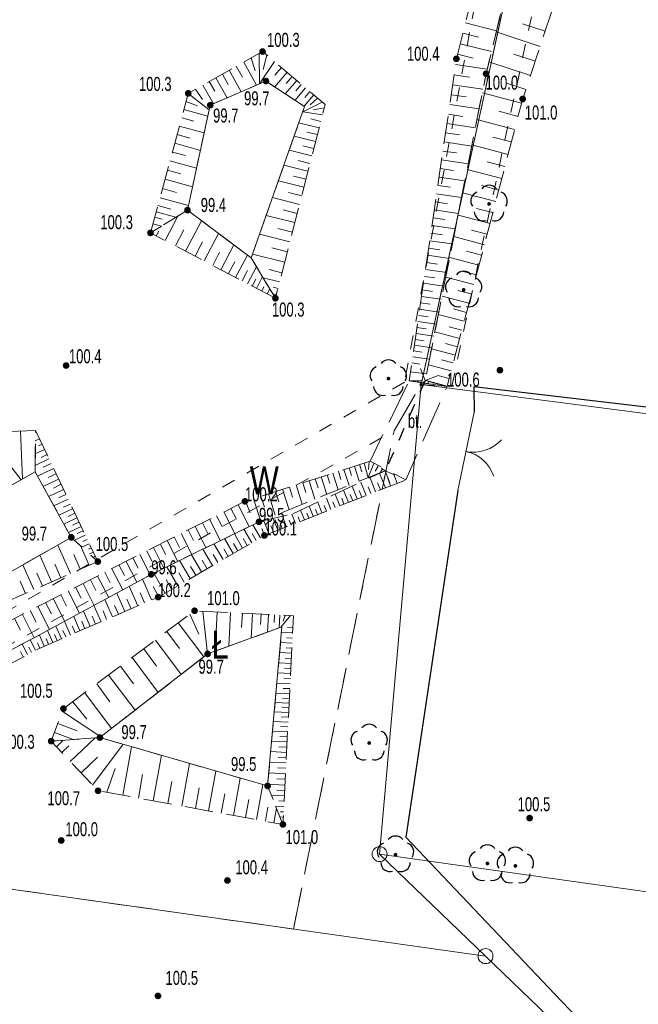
# Model space of a CAD drawing. Header units: inches. Extents: x 6497603 to 6502483, y 5925790 to 5934357.
# Tile 184 of 256: x 6501126 to 6501159, y 5926198 to 5926251. Entities that reach past the tile are written whole.
import ezdxf

# ---------------------------------------------------------------- set-up
doc = ezdxf.new("R2010")
doc.units = ezdxf.units.IN
doc.header["$MEASUREMENT"] = 0
for name, pattern in [('1.5_0.75', [2.25, 1.5, -0.75]), ('2.25_0.75', [3, 2.25, -0.75]), ('219-1000', [0, 0]), ('egkk-1000', [3, 2.25, -0.75]), ('egug-1000', [1.5, 0.75, -0.75]), ('otkz_1000', [1.4, 0.7, -0.7]), ('otob_1000', [0, 0])]:
    doc.linetypes.add(name, pattern=pattern)
for name, color, linetype in [('000 Inne (niezydentyfikowane)', 7, 'Continuous'), ('202-punkt graniczny', 7, 'Continuous'), ('203-punkt graniczny', 7, 'Continuous'), ('210-oznaczenie konturu użytku gruntowego', 7, 'Continuous'), ('217-kontur klasyfikacyjny', 7, 'Continuous'), ('218-kontur użytku gruntowego', 7, 'Continuous'), ('219-działka ewidencyjna', 7, 'Continuous'), ('brama', 7, 'Continuous'), ('drzewo liściaste', 7, 'Continuous'), ('inny obiekt związany z wodą', 7, 'Continuous'), ('obszar utwardzony', 7, 'Continuous'), ('obszar utwardzony-Atr17', 7, 'Continuous'), ('ogrodzenie trwałe', 7, 'Continuous'), ('pikieta naturalna', 7, 'Continuous'), ('pikieta naturalna-Atr2', 7, 'Continuous'), ('przepust', 7, 'Continuous'), ('skarpa nieumocniona', 7, 'Continuous')]:
    doc.layers.add(name, color=color, linetype=linetype)
doc.styles.get("Standard").update_dxf_attribs({"font": 'arial.ttf'})
doc.linetypes.add('902-1000', pattern='A,5,0,[1,ksztalty.shx,S=1,R=0,X=0,Y=0],5', length=10)

# ---------------------------------------------------------------- blocks, each defined once
blk = doc.blocks.new('202')
at = {"color": 0, "linetype": 'Continuous', "lineweight": 0}
blk.add_circle((0, 0), 0.4, dxfattribs=at)
blk = doc.blocks.new('203')
at = {"linetype": 'Continuous', "lineweight": 0}
h = blk.add_hatch(color=0, dxfattribs=at)
edge = h.paths.add_edge_path()
edge.add_arc((0, 0), 0.09, 0, 360)
blk = doc.blocks.new('OP021')
at = {"linetype": 'Continuous', "lineweight": 13}
h = blk.add_hatch(color=0, dxfattribs=at)
edge = h.paths.add_edge_path()
edge.add_arc((0, 0), 0.1, 0, 360)
at = {"color": 0, "linetype": 'Continuous', "lineweight": -3}
for centre, start, end in [((-0.476, 0.154), 110.388, 213.756), ((0, 0.5), 38.316, 141.684), ((0.476, 0.154), 326.244, 69.612), ((-0.294, -0.404), 182.272, 285.64), ((0.294, -0.404), 254.36, 357.728), ((0.294, -0.404), 254.36, 357.728)]:
    blk.add_arc(centre, 0.5, start, end, dxfattribs=at)
blk = doc.blocks.new('PW01')
at = {"linetype": 'Continuous', "lineweight": 13}
h = blk.add_hatch(color=0, dxfattribs=at)
edge = h.paths.add_edge_path()
edge.add_arc((0, 0), 0.18, 0, 360)
blk = doc.blocks.new('OK02')
at = {"color": 0, "linetype": 'Continuous', "lineweight": 0}
for centre, start, end in [((-2, 0), 0, 60), ((2, 0), 120, 180)]:
    blk.add_arc(centre, 2, start, end, dxfattribs=at)
blk = doc.blocks.new('IB05')
at = {"color": 0, "linetype": 'Continuous', "lineweight": 13}
for q in [(0.495, 0.495), (0.495, -0.495)]:
    blk.add_line((0, 0), q, dxfattribs=at)

msp = doc.modelspace()

# ---------------------------------------------------------------- linework, layer by layer
at = {"layer": '000 Inne (niezydentyfikowane)', "color": 7, "linetype": 'Continuous', "lineweight": 18, "flags": 128}
for points in [[(6501149.44, 5926250.65), (6501151.11, 5926250.23)], [(6501153.71, 5926250.21), (6501152.5, 5926250.61)], [(6501149.3, 5926250.1), (6501150.14, 5926249.89)], [(6501153.44, 5926249.39), (6501151.09, 5926250.17)], [(6501149.16, 5926249.54), (6501150.84, 5926249.12)], [(6501137.97, 5926248.78), (6501138.19, 5926248.08)], [(6501138.39, 5926249.01), (6501138.41, 5926247.39)], [(6501138.81, 5926248.92), (6501138.61, 5926248.16)], [(6501149.02, 5926248.98), (6501149.86, 5926248.77)], [(6501153.18, 5926248.6), (6501152.04, 5926248.98)], [(6501137.17, 5926248.33), (6501137.51, 5926247.74)], [(6501137.57, 5926248.55), (6501138.26, 5926247.32)], [(6501139.22, 5926248.58), (6501138.41, 5926247.39)], [(6501139.59, 5926248.26), (6501139.24, 5926247.86)], [(6501148.92, 5926248.43), (6501150.61, 5926248.18)], [(6501152.92, 5926247.83), (6501150.7, 5926248.57)], [(6501136.43, 5926247.91), (6501136.74, 5926247.36)], [(6501136.8, 5926248.12), (6501137.44, 5926246.97)], [(6501139.89, 5926248.01), (6501139.23, 5926247.23)], [(6501140.16, 5926247.78), (6501139.84, 5926247.41)], [(6501148.83, 5926247.88), (6501149.66, 5926247.75)], [(6501135.38, 5926247.32), (6501135.95, 5926246.32)], [(6501135.73, 5926247.52), (6501136.02, 5926247)], [(6501136.08, 5926247.71), (6501136.68, 5926246.64)], [(6501140.41, 5926247.57), (6501139.8, 5926246.85)], [(6501140.65, 5926247.36), (6501140.36, 5926247.02)], [(6501148.76, 5926247.34), (6501150.38, 5926247.1)], [(6501152.68, 5926247.09), (6501151.6, 5926247.44)], [(6501134.6, 5926246.87), (6501135.73, 5926246)], [(6501134.99, 5926247.1), (6501135.36, 5926246.55)], [(6501140.88, 5926247.17), (6501140.33, 5926246.51)], [(6501141.32, 5926246.8), (6501140.81, 5926246.2)], [(6501141.11, 5926246.98), (6501140.84, 5926246.66)], [(6501148.68, 5926246.81), (6501149.48, 5926246.69)], [(6501152.45, 5926246.36), (6501150.35, 5926246.91)], [(6501134.48, 5926246.44), (6501135.1, 5926246.22)], [(6501141.78, 5926246.41), (6501140.73, 5926245.9)], [(6501141.52, 5926246.63), (6501141.13, 5926246.26)], [(6501148.6, 5926246.28), (6501150.18, 5926246.05)], [(6501134.36, 5926246.01), (6501135.65, 5926245.66)], [(6501141.79, 5926245.73), (6501140.73, 5926245.9)], [(6501141.89, 5926246.11), (6501141.31, 5926246)], [(6501148.53, 5926245.77), (6501149.3, 5926245.65)], [(6501152.26, 5926245.65), (6501151.23, 5926245.92)], [(6501134.12, 5926245.12), (6501135.46, 5926244.76)], [(6501134.25, 5926245.57), (6501134.9, 5926245.39)], [(6501141.61, 5926245.03), (6501140.52, 5926245.31)], [(6501141.7, 5926245.38), (6501141.17, 5926245.52)], [(6501148.45, 5926245.26), (6501149.98, 5926245.04)], [(6501152.08, 5926244.95), (6501150.06, 5926245.48)], [(6501134, 5926244.67), (6501134.68, 5926244.49)], [(6501141.42, 5926244.3), (6501140.27, 5926244.59)], [(6501141.52, 5926244.67), (6501140.96, 5926244.81)], [(6501148.38, 5926244.77), (6501149.13, 5926244.66)], [(6501133.88, 5926244.21), (6501135.26, 5926243.83)], [(6501141.32, 5926243.92), (6501140.73, 5926244.07)], [(6501148.31, 5926244.28), (6501149.78, 5926244.06)], [(6501151.73, 5926243.61), (6501149.79, 5926244.12)], [(6501151.9, 5926244.28), (6501150.92, 5926244.54)], [(6501133.75, 5926243.74), (6501134.45, 5926243.55)], [(6501141.22, 5926243.53), (6501140, 5926243.84)], [(6501148.24, 5926243.79), (6501148.96, 5926243.69)], [(6501133.62, 5926243.26), (6501135.05, 5926242.87)], [(6501141.01, 5926242.71), (6501139.72, 5926243.04)], [(6501141.12, 5926243.12), (6501140.49, 5926243.29)], [(6501148.17, 5926243.32), (6501149.59, 5926243.11)], [(6501151.56, 5926242.96), (6501150.61, 5926243.21)], [(6501133.49, 5926242.77), (6501134.21, 5926242.58)], [(6501140.91, 5926242.28), (6501140.24, 5926242.45)], [(6501148.1, 5926242.86), (6501148.8, 5926242.75)], [(6501151.39, 5926242.33), (6501149.54, 5926242.81)], [(6501133.36, 5926242.28), (6501134.83, 5926241.88)], [(6501140.79, 5926241.85), (6501139.43, 5926242.2)], [(6501147.96, 5926241.95), (6501148.64, 5926241.85)], [(6501148.03, 5926242.4), (6501149.41, 5926242.2)], [(6501151.23, 5926241.7), (6501150.32, 5926241.94)], [(6501133.22, 5926241.78), (6501133.97, 5926241.58)], [(6501140.68, 5926241.39), (6501139.97, 5926241.57)], [(6501147.9, 5926241.5), (6501149.24, 5926241.31)], [(6501151.07, 5926241.09), (6501149.29, 5926241.56)], [(6501132.97, 5926240.87), (6501133.66, 5926240.68)], [(6501133.09, 5926241.29), (6501134.61, 5926240.88)], [(6501140.56, 5926240.93), (6501139.11, 5926241.3)], [(6501147.84, 5926241.07), (6501148.49, 5926240.97)], [(6501132.88, 5926240.53), (6501133.94, 5926240.25)], [(6501140.31, 5926239.96), (6501138.77, 5926240.35)], [(6501140.43, 5926240.45), (6501139.69, 5926240.64)], [(6501147.77, 5926240.64), (6501149.07, 5926240.45)], [(6501150.76, 5926239.91), (6501149.05, 5926240.36)], [(6501150.91, 5926240.5), (6501150.04, 5926240.72)], [(6501132.71, 5926239.89), (6501133.16, 5926239.77)], [(6501132.81, 5926240.25), (6501133.2, 5926240.14)], [(6501133.36, 5926239), (6501134.04, 5926240.31)], [(6501134.46, 5926238.43), (6501135.31, 5926240.06)], [(6501147.71, 5926240.22), (6501148.35, 5926240.13)], [(6501132.64, 5926239.38), (6501132.7, 5926239.48)], [(6501132.89, 5926239.25), (6501133.02, 5926239.51)], [(6501133.92, 5926238.71), (6501134.37, 5926239.57)], [(6501135.45, 5926237.91), (6501136.22, 5926239.38)], [(6501140.04, 5926238.93), (6501138.42, 5926239.35)], [(6501140.18, 5926239.45), (6501139.39, 5926239.65)], [(6501147.59, 5926239.4), (6501148.21, 5926239.31)], [(6501147.65, 5926239.8), (6501148.9, 5926239.62)], [(6501150.61, 5926239.34), (6501149.77, 5926239.56)], [(6501134.97, 5926238.16), (6501135.37, 5926238.94)], [(6501136.34, 5926237.44), (6501137.04, 5926238.77)], [(6501147.53, 5926238.99), (6501148.74, 5926238.82)], [(6501150.46, 5926238.77), (6501148.82, 5926239.21)], [(6501135.91, 5926237.67), (6501136.27, 5926238.37)], [(6501139.77, 5926237.84), (6501138.05, 5926238.28)], [(6501139.91, 5926238.39), (6501139.07, 5926238.61)], [(6501147.47, 5926238.6), (6501148.07, 5926238.51)], [(6501150.31, 5926238.22), (6501149.51, 5926238.44)], [(6501136.76, 5926237.23), (6501137.09, 5926237.86)], [(6501137.14, 5926237.02), (6501137.77, 5926238.22)], [(6501147.36, 5926237.83), (6501147.94, 5926237.74)], [(6501147.42, 5926238.21), (6501148.59, 5926238.04)], [(6501150.17, 5926237.69), (6501148.6, 5926238.1)], [(6501137.48, 5926236.84), (6501137.77, 5926237.39)], [(6501137.77, 5926236.69), (6501138.25, 5926237.6)], [(6501139.62, 5926237.27), (6501138.93, 5926237.45)], [(6501147.31, 5926237.45), (6501148.44, 5926237.29)], [(6501150.03, 5926237.16), (6501149.26, 5926237.36)], [(6501138.02, 5926236.56), (6501138.22, 5926236.94)], [(6501138.25, 5926236.44), (6501138.57, 5926237.07)], [(6501139.49, 5926236.79), (6501138.61, 5926237.01)], [(6501147.2, 5926236.72), (6501148.29, 5926236.56)], [(6501147.25, 5926237.08), (6501147.81, 5926237)], [(6501149.9, 5926236.64), (6501148.39, 5926237.04)], [(6501138.54, 5926236.29), (6501138.65, 5926236.52)], [(6501138.83, 5926236.14), (6501138.97, 5926236.41)], [(6501139.32, 5926236.1), (6501139.13, 5926236.15)], [(6501139.41, 5926236.44), (6501139.14, 5926236.51)], [(6501147.15, 5926236.36), (6501147.68, 5926236.28)], [(6501149.76, 5926236.14), (6501149.03, 5926236.33)], [(6501147.04, 5926235.67), (6501147.56, 5926235.59)], [(6501147.09, 5926236.01), (6501148.15, 5926235.86)], [(6501149.63, 5926235.64), (6501148.19, 5926236.02)], [(6501146.99, 5926235.33), (6501148.02, 5926235.17)], [(6501149.51, 5926235.15), (6501148.8, 5926235.34)], [(6501146.9, 5926234.66), (6501147.89, 5926234.52)], [(6501146.94, 5926234.99), (6501147.45, 5926234.92)], [(6501149.38, 5926234.68), (6501147.99, 5926235.04)], [(6501146.8, 5926234.02), (6501147.76, 5926233.88)], [(6501146.85, 5926234.34), (6501147.34, 5926234.27)], [(6501149.14, 5926233.76), (6501147.81, 5926234.11)], [(6501149.26, 5926234.21), (6501148.58, 5926234.39)], [(6501146.76, 5926233.71), (6501147.23, 5926233.64)], [(6501149.02, 5926233.31), (6501148.37, 5926233.48)], [(6501146.66, 5926233.09), (6501147.12, 5926233.02)], [(6501146.71, 5926233.4), (6501147.64, 5926233.26)], [(6501148.91, 5926232.87), (6501147.63, 5926233.21)], [(6501146.57, 5926232.45), (6501147.01, 5926232.38)], [(6501146.62, 5926232.78), (6501147.52, 5926232.65)], [(6501148.79, 5926232.45), (6501148.17, 5926232.61)], [(6501146.5, 5926231.98), (6501147.36, 5926231.86)], [(6501148.68, 5926232.03), (6501147.46, 5926232.35)], [(6501146.66, 5926231.46), (6501146.66, 5926231.47)], [(6501146.92, 5926231.42), (6501146.93, 5926231.5)], [(6501147.18, 5926231.38), (6501147.19, 5926231.44)], [(6501148.47, 5926231.21), (6501147.29, 5926231.52)], [(6501147.44, 5926231.34), (6501147.46, 5926231.45)], [(6501148.57, 5926231.61), (6501147.97, 5926231.77)], [(6501147.7, 5926231.3), (6501147.71, 5926231.34)], [(6501147.97, 5926231.26), (6501147.97, 5926231.31)], [(6501125.61, 5926228.8), (6501125.72, 5926226.23)], [(6501124.05, 5926228.24), (6501125.66, 5926226.19)], [(6501126.63, 5926228.38), (6501126.41, 5926228.27)], [(6501126.9, 5926227.82), (6501126.41, 5926227.58)], [(6501126.77, 5926228.1), (6501126.59, 5926228.01)], [(6501127.14, 5926227.31), (6501126.4, 5926226.96)], [(6501127.04, 5926227.54), (6501126.72, 5926227.39)], [(6501144.29, 5926227.17), (6501144.26, 5926226.74)], [(6501127.39, 5926226.79), (6501126.53, 5926226.38)], [(6501127.26, 5926227.07), (6501126.83, 5926226.86)], [(6501142.64, 5926226.65), (6501142.78, 5926226.21)], [(6501142.94, 5926226.74), (6501143.21, 5926225.89)], [(6501143.22, 5926226.83), (6501143.35, 5926226.42)], [(6501143.5, 5926226.92), (6501143.76, 5926226.12)], [(6501143.77, 5926227.01), (6501143.9, 5926226.61)], [(6501144.03, 5926227.09), (6501144.23, 5926226.31)], [(6501144.54, 5926227.07), (6501144.23, 5926226.31)], [(6501144.77, 5926226.92), (6501144.61, 5926226.66)], [(6501145.01, 5926226.77), (6501144.88, 5926226.57)], [(6501127.66, 5926226.22), (6501126.83, 5926225.83)], [(6501127.53, 5926226.51), (6501127.1, 5926226.31)], [(6501141.07, 5926226.14), (6501141.38, 5926225.15)], [(6501141.4, 5926226.25), (6501141.55, 5926225.77)], [(6501141.72, 5926226.35), (6501142.02, 5926225.41)], [(6501142.04, 5926226.45), (6501142.18, 5926225.99)], [(6501142.34, 5926226.55), (6501142.63, 5926225.66)], [(6501144.63, 5926225.55), (6501144.34, 5926226.3)], [(6501145.16, 5926225.76), (6501144.85, 5926226.54)], [(6501145.44, 5926225.87), (6501145.29, 5926226.27)], [(6501145.79, 5926226.01), (6501145.61, 5926226.48)], [(6501127.92, 5926225.68), (6501127.13, 5926225.3)], [(6501127.79, 5926225.95), (6501127.39, 5926225.75)], [(6501139.65, 5926225.69), (6501140, 5926224.59)], [(6501140.02, 5926225.8), (6501140.19, 5926225.27)], [(6501140.38, 5926225.92), (6501140.71, 5926224.88)], [(6501140.73, 5926226.03), (6501140.89, 5926225.52)], [(6501143.18, 5926224.98), (6501142.92, 5926225.64)], [(6501143.65, 5926225.17), (6501143.38, 5926225.85)], [(6501143.89, 5926225.26), (6501143.75, 5926225.61)], [(6501144.13, 5926225.35), (6501143.85, 5926226.07)], [(6501144.38, 5926225.45), (6501144.23, 5926225.82)], [(6501144.89, 5926225.65), (6501144.74, 5926226.03)], [(6501128.17, 5926225.15), (6501127.41, 5926224.79)], [(6501128.05, 5926225.41), (6501127.66, 5926225.22)], [(6501137.67, 5926225.05), (6501137.91, 5926224.43)], [(6501138.09, 5926225.18), (6501138.48, 5926223.97)], [(6501138.49, 5926225.31), (6501138.68, 5926224.72)], [(6501138.89, 5926225.44), (6501139.26, 5926224.29)], [(6501139.28, 5926225.57), (6501139.46, 5926225.01)], [(6501142.23, 5926224.61), (6501142, 5926225.21)], [(6501142.71, 5926224.79), (6501142.46, 5926225.42)], [(6501142.94, 5926224.89), (6501142.82, 5926225.21)], [(6501143.42, 5926225.07), (6501143.28, 5926225.41)], [(6501128.41, 5926224.64), (6501127.68, 5926224.3)], [(6501128.29, 5926224.89), (6501127.92, 5926224.72)], [(6501136.89, 5926224.66), (6501137.18, 5926224.08)], [(6501137.28, 5926224.86), (6501137.87, 5926223.69)], [(6501140.82, 5926224.05), (6501140.61, 5926224.56)], [(6501141.29, 5926224.24), (6501141.07, 5926224.78)], [(6501141.52, 5926224.33), (6501141.42, 5926224.61)], [(6501141.76, 5926224.42), (6501141.54, 5926224.99)], [(6501142, 5926224.51), (6501141.88, 5926224.81)], [(6501142.47, 5926224.7), (6501142.35, 5926225.01)], [(6501128.64, 5926224.16), (6501127.94, 5926223.82)], [(6501128.53, 5926224.4), (6501128.17, 5926224.23)], [(6501135.74, 5926224.08), (6501136.32, 5926222.93)], [(6501136.12, 5926224.27), (6501136.41, 5926223.7)], [(6501136.5, 5926224.47), (6501137.09, 5926223.31)], [(6501138.92, 5926223.31), (6501138.65, 5926224)], [(6501139.4, 5926223.49), (6501139.15, 5926224.12)], [(6501139.87, 5926223.68), (6501139.65, 5926224.24)], [(6501140.11, 5926223.77), (6501140, 5926224.03)], [(6501140.34, 5926223.86), (6501140.15, 5926224.36)], [(6501140.58, 5926223.96), (6501140.48, 5926224.21)], [(6501141.05, 5926224.14), (6501140.95, 5926224.41)], [(6501128.86, 5926223.69), (6501128.19, 5926223.37)], [(6501128.75, 5926223.92), (6501128.41, 5926223.76)], [(6501134.6, 5926223.51), (6501134.89, 5926222.94)], [(6501134.98, 5926223.7), (6501135.55, 5926222.56)], [(6501135.36, 5926223.89), (6501135.65, 5926223.32)], [(6501138, 5926222.82), (6501137.58, 5926223.54)], [(6501138.47, 5926223.09), (6501138.06, 5926223.78)], [(6501138.69, 5926223.21), (6501138.55, 5926223.58)], [(6501139.16, 5926223.4), (6501139.03, 5926223.73)], [(6501139.63, 5926223.58), (6501139.52, 5926223.88)], [(6501129.08, 5926223.23), (6501128.51, 5926222.96)], [(6501128.97, 5926223.46), (6501128.65, 5926223.31)], [(6501129.19, 5926223), (6501128.95, 5926222.89)], [(6501133.48, 5926222.94), (6501134.05, 5926221.82)], [(6501133.85, 5926223.13), (6501134.14, 5926222.57)], [(6501134.23, 5926223.32), (6501134.8, 5926222.19)], [(6501137, 5926222.24), (6501136.54, 5926223.04)], [(6501137.51, 5926222.53), (6501137.07, 5926223.3)], [(6501137.76, 5926222.68), (6501137.54, 5926223.05)], [(6501138.24, 5926222.95), (6501138.03, 5926223.31)], [(6501128.3, 5926221.17), (6501127.62, 5926222.7)], [(6501129.3, 5926221.61), (6501128.85, 5926222.64)], [(6501129.3, 5926222.77), (6501128.91, 5926222.59)], [(6501129.41, 5926222.54), (6501129.26, 5926222.47)], [(6501132.74, 5926222.57), (6501133.3, 5926221.46)], [(6501133.11, 5926222.75), (6501133.39, 5926222.2)], [(6501135.9, 5926221.6), (6501135.39, 5926222.48)], [(6501136.47, 5926221.93), (6501135.98, 5926222.77)], [(6501136.74, 5926222.08), (6501136.5, 5926222.49)], [(6501137.26, 5926222.39), (6501137.03, 5926222.78)], [(6501127.28, 5926220.72), (6501126.65, 5926222.16)], [(6501128.81, 5926221.4), (6501128.47, 5926222.19)], [(6501129.52, 5926222.31), (6501129.32, 5926222.22)], [(6501129.63, 5926222.08), (6501129.57, 5926222.06)], [(6501131.64, 5926222.01), (6501131.92, 5926221.46)], [(6501132.01, 5926222.2), (6501132.57, 5926221.1)], [(6501132.38, 5926222.38), (6501132.66, 5926221.83)], [(6501135.31, 5926221.26), (6501134.78, 5926222.18)], [(6501136.19, 5926221.76), (6501135.94, 5926222.19)], [(6501126.33, 5926220.31), (6501125.75, 5926221.64)], [(6501127.78, 5926220.94), (6501127.46, 5926221.68)], [(6501129.74, 5926221.85), (6501129.72, 5926221.85)], [(6501130.51, 5926221.43), (6501131.09, 5926220.3)], [(6501130.89, 5926221.63), (6501131.18, 5926221.07)], [(6501131.27, 5926221.82), (6501131.84, 5926220.71)], [(6501134.05, 5926220.52), (6501133.46, 5926221.54)], [(6501134.7, 5926220.9), (6501134.13, 5926221.87)], [(6501135.01, 5926221.08), (6501134.73, 5926221.55)], [(6501135.61, 5926221.43), (6501135.35, 5926221.88)], [(6501126.8, 5926220.51), (6501126.5, 5926221.2)], [(6501129.36, 5926220.84), (6501129.65, 5926220.26)], [(6501129.75, 5926221.04), (6501130.34, 5926219.89)], [(6501130.13, 5926221.24), (6501130.42, 5926220.67)], [(6501132.64, 5926219.76), (6501132.15, 5926220.88)], [(6501133.37, 5926220.13), (6501132.75, 5926221.19)], [(6501133.71, 5926220.33), (6501133.41, 5926220.85)], [(6501134.38, 5926220.71), (6501134.09, 5926221.21)], [(6501125.88, 5926220.11), (6501125.6, 5926220.76)], [(6501128.57, 5926220.44), (6501128.87, 5926219.85)], [(6501128.97, 5926220.64), (6501129.57, 5926219.47)], [(6501131.9, 5926219.44), (6501131.44, 5926220.49)], [(6501133.02, 5926219.92), (6501132.72, 5926220.48)], [(6501127.37, 5926219.83), (6501127.99, 5926218.61)], [(6501127.77, 5926220.03), (6501128.08, 5926219.43)], [(6501128.17, 5926220.24), (6501128.78, 5926219.05)], [(6501130.54, 5926218.86), (6501130.14, 5926219.79)], [(6501131.2, 5926219.14), (6501130.77, 5926220.13)], [(6501131.54, 5926219.29), (6501131.32, 5926219.8)], [(6501132.26, 5926219.6), (6501132.03, 5926220.14)], [(6501126.55, 5926219.41), (6501127.18, 5926218.18)], [(6501126.96, 5926219.62), (6501127.27, 5926219.01)], [(6501129.93, 5926218.59), (6501129.55, 5926219.46)], [(6501130.87, 5926218.99), (6501130.66, 5926219.47)], [(6501125.3, 5926218.77), (6501125.62, 5926218.14)], [(6501125.72, 5926218.98), (6501126.35, 5926217.73)], [(6501126.13, 5926219.19), (6501126.45, 5926218.57)], [(6501128.8, 5926218.1), (6501128.47, 5926218.88)], [(6501129.35, 5926218.34), (6501128.99, 5926219.16)], [(6501129.63, 5926218.46), (6501129.45, 5926218.89)], [(6501130.23, 5926218.72), (6501130.04, 5926219.17)], [(6501134.68, 5926218.99), (6501135.16, 5926217.93)], [(6501135.38, 5926219.16), (6501135.64, 5926216.87)], [(6501136.15, 5926219.12), (6501136.1, 5926218.07)], [(6501136.87, 5926219.08), (6501136.78, 5926217.28)], [(6501137.5, 5926219.05), (6501137.46, 5926218.28)], [(6501138.04, 5926219.02), (6501137.97, 5926217.72)], [(6501138.5, 5926219), (6501138.47, 5926218.44)], [(6501138.89, 5926218.98), (6501138.84, 5926218.04)], [(6501139.22, 5926218.96), (6501139.2, 5926218.56)], [(6501139.51, 5926218.95), (6501139.47, 5926218.27)], [(6501140.07, 5926218.92), (6501139.56, 5926218.3)], [(6501139.79, 5926218.93), (6501139.68, 5926218.62)], [(6501127.81, 5926217.68), (6501127.51, 5926218.36)], [(6501128.29, 5926217.88), (6501127.98, 5926218.61)], [(6501128.54, 5926217.99), (6501128.38, 5926218.37)], [(6501129.07, 5926218.22), (6501128.9, 5926218.62)], [(6501134.07, 5926218.53), (6501135.43, 5926216.71)], [(6501140.21, 5926218.26), (6501139.91, 5926218.28)], [(6501126.89, 5926217.28), (6501126.63, 5926217.88)], [(6501127.12, 5926217.38), (6501126.99, 5926217.69)], [(6501127.35, 5926217.48), (6501127.07, 5926218.12)], [(6501127.58, 5926217.58), (6501127.44, 5926217.91)], [(6501128.04, 5926217.78), (6501127.89, 5926218.13)], [(6501133.46, 5926218.07), (6501134.14, 5926217.16)], [(6501140.19, 5926217.99), (6501139.59, 5926218.02)], [(6501140.18, 5926217.72), (6501139.87, 5926217.73)], [(6501125.99, 5926216.84), (6501125.7, 5926217.39)], [(6501126.21, 5926216.95), (6501126.07, 5926217.23)], [(6501126.43, 5926217.07), (6501126.14, 5926217.62)], [(6501126.66, 5926217.18), (6501126.53, 5926217.47)], [(6501132.22, 5926217.15), (6501132.91, 5926216.22)], [(6501132.84, 5926217.61), (6501134.22, 5926215.77)], [(6501140.17, 5926217.45), (6501139.54, 5926217.48)], [(6501140.15, 5926217.18), (6501139.84, 5926217.19)], [(6501125.77, 5926216.72), (6501125.62, 5926217)], [(6501131.6, 5926216.68), (6501132.99, 5926214.81)], [(6501140.14, 5926216.91), (6501139.5, 5926216.94)], [(6501140.12, 5926216.63), (6501139.8, 5926216.65)], [(6501130.97, 5926216.21), (6501131.67, 5926215.27)], [(6501140.11, 5926216.36), (6501139.45, 5926216.4)], [(6501140.1, 5926216.09), (6501139.76, 5926216.11)], [(6501130.33, 5926215.74), (6501131.75, 5926213.85)], [(6501140.08, 5926215.82), (6501139.4, 5926215.86)], [(6501140.07, 5926215.55), (6501139.72, 5926215.57)], [(6501129.7, 5926215.27), (6501130.41, 5926214.31)], [(6501140.05, 5926215.28), (6501139.35, 5926215.31)], [(6501129.06, 5926214.79), (6501130.49, 5926212.87)], [(6501140.03, 5926214.74), (6501139.3, 5926214.77)], [(6501140.04, 5926215.01), (6501139.68, 5926215.02)], [(6501128.42, 5926214.31), (6501129.17, 5926213.37)], [(6501140, 5926214.24), (6501139.25, 5926214.27)], [(6501139.99, 5926213.99), (6501139.61, 5926214.01)], [(6501140.01, 5926214.49), (6501139.65, 5926214.5)], [(6501127.86, 5926213.79), (6501129.92, 5926212.43)], [(6501139.98, 5926213.73), (6501139.21, 5926213.77)], [(6501139.96, 5926213.48), (6501139.57, 5926213.5)], [(6501127.62, 5926213.15), (6501128.65, 5926212.76)], [(6501139.95, 5926213.22), (6501139.16, 5926213.26)], [(6501139.94, 5926212.96), (6501139.54, 5926212.98)], [(6501127.44, 5926212.67), (6501128.44, 5926212.29)], [(6501139.92, 5926212.7), (6501139.12, 5926212.74)], [(6501139.91, 5926212.43), (6501139.5, 5926212.45)], [(6501127.54, 5926211.9), (6501127.9, 5926212.25)], [(6501127.83, 5926211.6), (6501128.2, 5926211.95)], [(6501128.28, 5926211.11), (6501129.62, 5926212.37)], [(6501129.48, 5926209.85), (6501131.12, 5926212.03)], [(6501131.1, 5926209.3), (6501131.57, 5926211.9)], [(6501139.9, 5926212.16), (6501139.07, 5926212.2)], [(6501139.88, 5926211.88), (6501139.46, 5926211.9)], [(6501128.86, 5926210.51), (6501129.74, 5926211.34)], [(6501132.73, 5926209), (6501133.17, 5926211.44)], [(6501139.87, 5926211.6), (6501139.02, 5926211.65)], [(6501139.85, 5926211.32), (6501139.42, 5926211.34)], [(6501134.26, 5926208.72), (6501134.67, 5926211)], [(6501139.84, 5926211.04), (6501138.97, 5926211.08)], [(6501130.24, 5926209.46), (6501130.68, 5926210.74)], [(6501131.93, 5926209.15), (6501132.15, 5926210.41)], [(6501135.69, 5926208.46), (6501136.08, 5926210.6)], [(6501139.81, 5926210.45), (6501138.91, 5926210.5)], [(6501139.82, 5926210.75), (6501139.38, 5926210.77)], [(6501133.51, 5926208.86), (6501133.72, 5926210.04)], [(6501137.03, 5926208.22), (6501137.39, 5926210.22)], [(6501138.25, 5926208), (6501138.59, 5926209.87)], [(6501139.78, 5926209.85), (6501138.86, 5926209.9)], [(6501139.79, 5926210.16), (6501139.34, 5926210.18)], [(6501134.99, 5926208.59), (6501135.19, 5926209.7)], [(6501136.37, 5926208.34), (6501136.56, 5926209.37)], [(6501139.75, 5926209.27), (6501139.05, 5926209.3)], [(6501139.76, 5926209.55), (6501139.35, 5926209.57)], [(6501137.66, 5926208.11), (6501137.84, 5926209.07)], [(6501139.72, 5926208.7), (6501139.28, 5926208.72)], [(6501139.73, 5926208.98), (6501139.45, 5926209)], [(6501138.74, 5926207.91), (6501138.87, 5926208.66)], [(6501139.18, 5926207.83), (6501139.32, 5926208.62)], [(6501139.7, 5926208.41), (6501139.55, 5926208.42)], [(6501139.69, 5926208.13), (6501139.51, 5926208.14)], [(6501139.68, 5926207.85), (6501139.65, 5926207.85)]]:
    msp.add_lwpolyline(points, dxfattribs=at)
at = {"layer": '217-kontur klasyfikacyjny', "color": 3, "linetype": 'egkk-1000', "lineweight": 18, "flags": 128}
for points in [[(6501147.07, 5926231.29), (6501152.43, 5926255.9)], [(6501145.62, 5926228.81), (6501147.07, 5926231.29)], [(6501140.23, 5926202.14), (6501145.62, 5926228.81)], [(6501115.53, 5926205.63), (6501140.23, 5926202.14)]]:
    msp.add_lwpolyline(points, dxfattribs=at)
at = {"layer": '218-kontur użytku gruntowego', "color": 3, "linetype": 'egug-1000', "lineweight": 18, "flags": 128}
for points in [[(6501150.77, 5926256.04), (6501146.18, 5926231.41)], [(6501148.71, 5926231.19), (6501154.01, 5926255.74)], [(6501146.18, 5926231.41), (6501104.19, 5926207.23)], [(6501145.62, 5926228.81), (6501147.07, 5926231.29)], [(6501147.07, 5926231.29), (6501148.71, 5926231.19)], [(6501106.31, 5926206.93), (6501145.62, 5926228.81)], [(6501140.23, 5926202.14), (6501145.62, 5926228.81)], [(6501115.53, 5926205.63), (6501140.23, 5926202.14)]]:
    msp.add_lwpolyline(points, dxfattribs=at)
at = {"layer": '219-działka ewidencyjna', "color": 3, "linetype": '219-1000', "lineweight": 18, "flags": 128}
for points in [[(6501147.07, 5926231.29), (6501152.43, 5926255.9)], [(6501144.85, 5926206.15), (6501147.07, 5926231.29)], [(6501147.07, 5926231.29), (6501178.91, 5926227.18)], [(6501051.05, 5926214.73), (6501150.52, 5926200.69)], [(6501144.85, 5926206.15), (6501150.52, 5926200.69)], [(6501144.85, 5926206.15), (6501202.9, 5926197.98)], [(6501175.39, 5926176.76), (6501150.52, 5926200.69)]]:
    msp.add_lwpolyline(points, dxfattribs=at)
at = {"layer": 'brama', "color": 7, "linetype": 'otob_1000', "lineweight": 18, "flags": 128}
msp.add_lwpolyline([(6501149.91, 5926229.81), (6501149.03, 5926225.62)], dxfattribs=at)
at = {"layer": 'inny obiekt związany z wodą', "color": 7, "linetype": 'Continuous', "lineweight": 18, "flags": 128}
for points in [[(6501138.76, 5926247.54), (6501140.83, 5926246.18), (6501137.97, 5926238.07), (6501134.56, 5926240.63), (6501135.78, 5926246.25)], [(6501121.87, 5926219.45), (6501120.08, 5926223.07), (6501126.4, 5926226.61), (6501128.34, 5926223.11)], [(6501135.64, 5926216.87), (6501139.62, 5926218.32), (6501138.85, 5926209.8), (6501129.87, 5926212.39)]]:
    msp.add_lwpolyline(points, close=True, dxfattribs=at)
at = {"layer": 'obszar utwardzony', "color": 7, "linetype": '2.25_0.75', "lineweight": 18, "flags": 128}
msp.add_lwpolyline([(6501146.43, 5926231.49), (6501148.46, 5926231.18), (6501146.26, 5926226.19), (6501144.34, 5926227.19)], close=True, dxfattribs=at)
at = {"layer": 'ogrodzenie trwałe', "color": 7, "linetype": '902-1000', "lineweight": 25, "flags": 128}
for points in [[(6501198.2, 5926262.64), (6501191.86, 5926263.86), (6501185.61, 5926245.17), (6501178.82, 5926227.76), (6501149.9, 5926231.17), (6501149.91, 5926229.81)], [(6501149.03, 5926225.62), (6501146.26, 5926207.06), (6501154.57, 5926198.3), (6501161.42, 5926191.18), (6501166.28, 5926186.51)]]:
    msp.add_lwpolyline(points, dxfattribs=at)
at = {"layer": 'przepust', "color": 7, "linetype": 'otkz_1000', "lineweight": 25, "flags": 128}
msp.add_lwpolyline([(6501147.29, 5926231.5), (6501145.15, 5926226.68)], dxfattribs=at)
at = {"layer": 'skarpa nieumocniona', "color": 7, "linetype": '1.5_0.75', "lineweight": 18, "flags": 128}
for points in [[(6501154.52, 5926284.13), (6501156.32, 5926280.56), (6501157.66, 5926274.21), (6501156.85, 5926267.98), (6501156.46, 5926265.9), (6501156.24, 5926263.98), (6501156, 5926261.82), (6501155.76, 5926256.4), (6501152.51, 5926246.58), (6501148.46, 5926231.18), (6501147.29, 5926231.5), (6501150.55, 5926247.93), (6501153.14, 5926258.64), (6501155.23, 5926269.55), (6501153.75, 5926282.5)], [(6501154.52, 5926284.13), (6501156.32, 5926280.56), (6501157.66, 5926274.21), (6501156.85, 5926267.98), (6501156.46, 5926265.9), (6501156.24, 5926263.98), (6501156, 5926261.82), (6501155.76, 5926256.4), (6501152.51, 5926246.58), (6501148.46, 5926231.18), (6501147.29, 5926231.5), (6501150.55, 5926247.93), (6501153.14, 5926258.64), (6501155.23, 5926269.55), (6501153.75, 5926282.5)], [(6501152.24, 5926283.65), (6501153.75, 5926282.5), (6501155.23, 5926269.55), (6501153.14, 5926258.64), (6501150.55, 5926247.93), (6501147.29, 5926231.5), (6501146.43, 5926231.49), (6501148.96, 5926248.73), (6501151.8, 5926260.03), (6501154.39, 5926270.65)], [(6501152.24, 5926283.65), (6501153.75, 5926282.5), (6501155.23, 5926269.55), (6501153.14, 5926258.64), (6501150.55, 5926247.93), (6501147.29, 5926231.5), (6501146.43, 5926231.49), (6501148.96, 5926248.73), (6501151.8, 5926260.03), (6501154.39, 5926270.65)], [(6501134.56, 5926240.63), (6501132.58, 5926239.41), (6501134.6, 5926246.88), (6501138.58, 5926249.12), (6501141.93, 5926246.28), (6501139.27, 5926235.91), (6501137.97, 5926238.07), (6501140.83, 5926246.18), (6501138.76, 5926247.54), (6501135.78, 5926246.25)], [(6501134.56, 5926240.63), (6501132.58, 5926239.41), (6501134.6, 5926246.88), (6501138.58, 5926249.12), (6501141.93, 5926246.28), (6501139.27, 5926235.91), (6501137.97, 5926238.07), (6501140.83, 5926246.18), (6501138.76, 5926247.54), (6501135.78, 5926246.25)], [(6501134.56, 5926240.63), (6501137.97, 5926238.07), (6501139.27, 5926235.91), (6501132.58, 5926239.41)], [(6501134.56, 5926240.63), (6501137.97, 5926238.07), (6501139.27, 5926235.91), (6501132.58, 5926239.41)], [(6501147.29, 5926231.5), (6501148.46, 5926231.18), (6501146.43, 5926231.49)], [(6501147.29, 5926231.5), (6501148.46, 5926231.18), (6501146.43, 5926231.49)], [(6501126.4, 5926226.61), (6501120.08, 5926223.07), (6501121.87, 5926219.45), (6501128.34, 5926223.11), (6501129.76, 5926221.81), (6501121.45, 5926218.17), (6501117.89, 5926223.26), (6501124.69, 5926228.76), (6501126.42, 5926228.83)], [(6501126.4, 5926226.61), (6501120.08, 5926223.07), (6501121.87, 5926219.45), (6501128.34, 5926223.11), (6501129.76, 5926221.81), (6501121.45, 5926218.17), (6501117.89, 5926223.26), (6501124.69, 5926228.76), (6501126.42, 5926228.83)], [(6501126.4, 5926226.61), (6501126.42, 5926228.83), (6501129.76, 5926221.81), (6501128.34, 5926223.11)], [(6501126.4, 5926226.61), (6501126.42, 5926228.83), (6501129.76, 5926221.81), (6501128.34, 5926223.11)], [(6501145.15, 5926226.68), (6501138.39, 5926223.94), (6501132.62, 5926221.13), (6501126.43, 5926217.77), (6501120.22, 5926214.58), (6501115.28, 5926212.47), (6501107.92, 5926208.97), (6501107.75, 5926209.54), (6501120.02, 5926216.07), (6501131.6, 5926221.99), (6501137.64, 5926225.04), (6501144.34, 5926227.19)], [(6501145.15, 5926226.68), (6501138.39, 5926223.94), (6501132.62, 5926221.13), (6501126.43, 5926217.77), (6501120.22, 5926214.58), (6501115.28, 5926212.47), (6501107.92, 5926208.97), (6501107.75, 5926209.54), (6501120.02, 5926216.07), (6501131.6, 5926221.99), (6501137.64, 5926225.04), (6501144.34, 5926227.19)], [(6501140.2, 5926224.37), (6501145.15, 5926226.68), (6501146.26, 5926226.19), (6501138.68, 5926223.21), (6501132.99, 5926219.91), (6501126.54, 5926217.13), (6501120.74, 5926214.02), (6501108.45, 5926208.13), (6501108.14, 5926208.77), (6501115.28, 5926212.47), (6501120.22, 5926214.58), (6501126.43, 5926217.77), (6501132.62, 5926221.13), (6501138.39, 5926223.94)], [(6501140.2, 5926224.37), (6501145.15, 5926226.68), (6501146.26, 5926226.19), (6501138.68, 5926223.21), (6501132.99, 5926219.91), (6501126.54, 5926217.13), (6501120.74, 5926214.02), (6501108.45, 5926208.13), (6501108.14, 5926208.77), (6501115.28, 5926212.47), (6501120.22, 5926214.58), (6501126.43, 5926217.77), (6501132.62, 5926221.13), (6501138.39, 5926223.94)], [(6501129.87, 5926212.39), (6501127.26, 5926212.2), (6501127.92, 5926213.94), (6501134.94, 5926219.18), (6501140.24, 5926218.91), (6501139.67, 5926207.74), (6501138.85, 5926209.8), (6501139.62, 5926218.32), (6501135.64, 5926216.87)], [(6501129.87, 5926212.39), (6501127.26, 5926212.2), (6501127.92, 5926213.94), (6501134.94, 5926219.18), (6501140.24, 5926218.91), (6501139.67, 5926207.74), (6501138.85, 5926209.8), (6501139.62, 5926218.32), (6501135.64, 5926216.87)], [(6501127.26, 5926212.2), (6501129.87, 5926212.39), (6501138.85, 5926209.8), (6501139.67, 5926207.74), (6501129.77, 5926209.54)], [(6501127.26, 5926212.2), (6501129.87, 5926212.39), (6501138.85, 5926209.8), (6501139.67, 5926207.74), (6501129.77, 5926209.54)]]:
    msp.add_lwpolyline(points, close=True, dxfattribs=at)

# ---------------------------------------------------------------- block references
at = {"layer": '202-punkt graniczny', "color": 7, "linetype": 'Continuous', "lineweight": 18}
for p in [(6501144.85, 5926206.15), (6501150.52, 5926200.69)]:
    msp.add_blockref('202', p, dxfattribs=at)
at = {"layer": '203-punkt graniczny', "color": 7, "linetype": 'Continuous', "lineweight": 18}
msp.add_blockref('203', (6501147.07, 5926231.29), dxfattribs=at)
at = {"layer": 'brama', "color": 7, "linetype": 'Continuous', "lineweight": 18, "rotation": 258.139}
msp.add_blockref('OK02', (6501149.47, 5926227.715), dxfattribs=at)
at = {"layer": 'drzewo liściaste', "color": 94, "linetype": 'Continuous', "lineweight": 18}
for p in [(6501150.71, 5926240.96), (6501149.35, 5926236.36), (6501145.32, 5926231.61), (6501144.29, 5926212.1), (6501145.7, 5926206.12), (6501150.62, 5926205.65), (6501152.12, 5926205.52)]:
    msp.add_blockref('OP021', p, dxfattribs=at)
at = {"layer": 'pikieta naturalna', "color": 7, "linetype": 'Continuous', "lineweight": 13}
for p in [(6501138.58, 5926249.12), (6501148.96, 5926248.73), (6501138.76, 5926247.54), (6501150.55, 5926247.93), (6501134.6, 5926246.88), (6501152.51, 5926246.58), (6501135.78, 5926246.25), (6501134.56, 5926240.63), (6501132.58, 5926239.41), (6501139.27, 5926235.91), (6501128.06, 5926232.31), (6501151.29, 5926232.06), (6501137.64, 5926225.04), (6501138.39, 5926223.94), (6501128.34, 5926223.11), (6501138.68, 5926223.21), (6501129.76, 5926221.81), (6501132.62, 5926221.13), (6501132.99, 5926219.91), (6501134.94, 5926219.18), (6501135.64, 5926216.87), (6501127.92, 5926213.94), (6501129.87, 5926212.39), (6501127.26, 5926212.2), (6501138.85, 5926209.8), (6501129.77, 5926209.54), (6501152.88, 5926208.08), (6501139.67, 5926207.74), (6501127.8, 5926206.88), (6501136.7, 5926204.74), (6501132.98, 5926198.56)]:
    msp.add_blockref('PW01', p, dxfattribs=at)
at = {"layer": 'przepust', "color": 7, "linetype": 'Continuous', "lineweight": 25}
for p, rotation in [((6501147.29, 5926231.5), 66.06000000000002), ((6501145.15, 5926226.68), 246.06)]:
    msp.add_blockref('IB05', p, dxfattribs=dict(at, rotation=rotation))

# ---------------------------------------------------------------- texts
at = {"layer": '210-oznaczenie konturu użytku gruntowego', "color": 3, "linetype": 'Continuous', "lineweight": 18, "width": 0.79}
for s, p in [('W', (6501137.89, 5926225.41)), ('Ł', (6501135.85, 5926216.62))]:
    msp.add_text(s, height=1.5, dxfattribs=at).set_placement(p)
at = {"layer": 'obszar utwardzony-Atr17', "color": 7, "width": 0.667}
msp.add_text('bt.', height=0.75, dxfattribs=at).set_placement((6501146.36, 5926228.96))
at = {"layer": 'pikieta naturalna-Atr2', "color": 7, "width": 0.667}
for s, p in [('100.3', (6501138.82, 5926249.37)), ('100.4', (6501146.31, 5926248.63)), ('100.3', (6501131.96, 5926247.01)), ('100.0', (6501150.52, 5926247.08)), ('99.7', (6501137.59, 5926246.24)), ('101.0', (6501152.62, 5926245.48)), ('99.7', (6501135.93, 5926245.32)), ('99.4', (6501135.27, 5926240.53)), ('100.3', (6501129.89, 5926239.61)), ('100.3', (6501139.08, 5926234.93)), ('100.4', (6501128.21, 5926232.43)), ('100.6', (6501148.46, 5926231.18)), ('100.2', (6501137.64, 5926225.04)), ('99.5', (6501138.39, 5926223.94)), ('99.7', (6501125.68, 5926222.94)), ('100.1', (6501138.68, 5926223.21)), ('100.5', (6501129.64, 5926222.38)), ('99.6', (6501132.62, 5926221.13)), ('100.2', (6501132.99, 5926219.91)), ('101.0', (6501135.61, 5926219.48)), ('99.7', (6501135.15, 5926215.81)), ('100.5', (6501125.59, 5926214.52)), ('99.7', (6501131.02, 5926212.31)), ('100.3', (6501124.63, 5926211.79)), ('99.5', (6501136.89, 5926210.6)), ('100.7', (6501127.06, 5926208.77)), ('100.5', (6501152.24, 5926208.45)), ('100.0', (6501128.02, 5926207.11)), ('101.0', (6501139.81, 5926206.69)), ('100.4', (6501137.12, 5926205.07)), ('100.5', (6501133.38, 5926199.15))]:
    msp.add_text(s, height=0.75, dxfattribs=at).set_placement(p)

doc.saveas('drawing.dxf')
